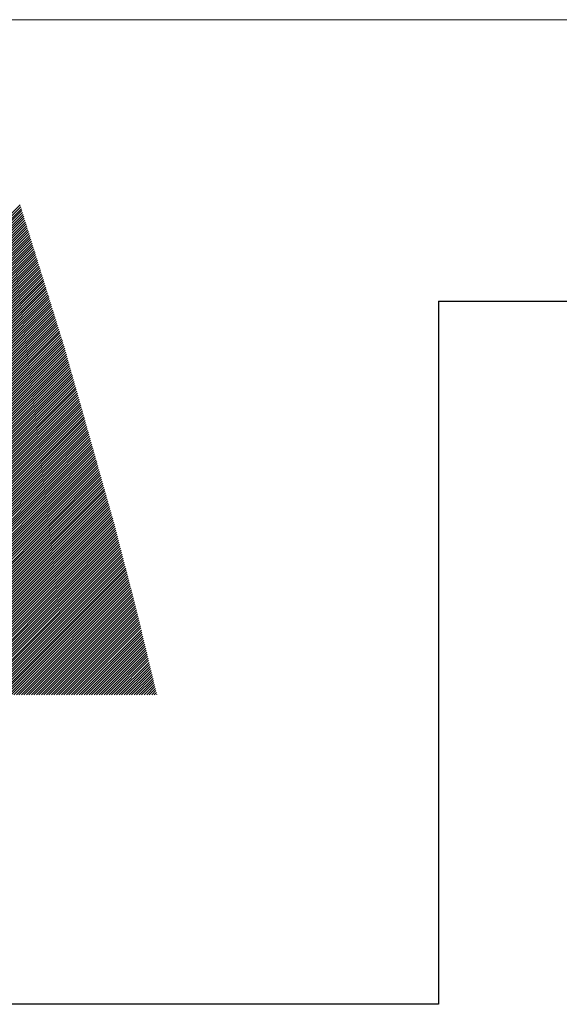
# Model space of a CAD drawing. Header units: millimetres. Extents: x 0 to 594, y 0 to 420.
# Tile 25 of 118: x 201.2 to 203.11, y 190.45 to 193.95. Entities that reach past the tile are written whole.
import ezdxf

# ---------------------------------------------------------------- set-up
doc = ezdxf.new("R2010")
doc.units = ezdxf.units.MM
doc.header["$LTSCALE"] = 0.257233
doc.linetypes.add('CENTER', pattern=[50.8, 31.75, -6.35, 6.35, -6.35])
doc.layers.add('NoLayerName_001', color=7, linetype='Continuous')
doc.layers.add('NoLayerName_002', color=7, linetype='Continuous')

# ---------------------------------------------------------------- blocks, each defined once
blk = doc.blocks.new('JZB_0011')
at = {"layer": 'NoLayerName_002', "color": 164, "linetype": 'Continuous', "lineweight": 25}
for p, q in [((30.5342, 0.8039), (31.5119, 1.7816)), ((30.536, 0.7968), (31.514, 1.7748)), ((30.5377, 0.7897), (31.5161, 1.768)), ((30.5395, 0.7826), (31.5182, 1.7612)), ((30.5413, 0.7754), (31.5203, 1.7545)), ((30.5431, 0.7683), (31.5224, 1.7477)), ((30.5449, 0.7612), (31.5246, 1.7409)), ((30.5466, 0.754), (31.5267, 1.7341)), ((30.5484, 0.7469), (31.5288, 1.7273)), ((30.5502, 0.7398), (31.5309, 1.7205)), ((30.552, 0.7326), (31.533, 1.7137)), ((30.5538, 0.7255), (31.5351, 1.7069)), ((30.5555, 0.7184), (31.5372, 1.7001)), ((30.5573, 0.7113), (31.5393, 1.6933)), ((30.5591, 0.7041), (31.5415, 1.6865)), ((30.5609, 0.697), (31.5436, 1.6797)), ((30.5626, 0.6899), (31.5457, 1.6729)), ((30.5644, 0.6827), (31.5478, 1.6661)), ((30.5662, 0.6756), (31.5499, 1.6593)), ((30.568, 0.6685), (31.552, 1.6525)), ((30.5698, 0.6613), (31.5541, 1.6457)), ((30.5715, 0.6542), (31.5562, 1.6389)), ((30.5733, 0.6471), (31.5583, 1.6321)), ((30.5751, 0.64), (31.5605, 1.6253)), ((30.5769, 0.6328), (31.5626, 1.6185)), ((30.5787, 0.6257), (31.5647, 1.6117)), ((30.5804, 0.6186), (31.5668, 1.6049)), ((30.5822, 0.6114), (31.5689, 1.5981)), ((30.584, 0.6043), (31.571, 1.5913)), ((30.5858, 0.5972), (31.5731, 1.5845)), ((30.5875, 0.59), (31.5752, 1.5778)), ((30.5893, 0.5829), (31.5774, 1.571)), ((30.5911, 0.5758), (31.5795, 1.5642)), ((30.5929, 0.5687), (31.5816, 1.5574)), ((30.5947, 0.5615), (31.5837, 1.5506)), ((30.5964, 0.5544), (31.5858, 1.5438)), ((30.5982, 0.5473), (31.5879, 1.537)), ((30.6, 0.5401), (31.59, 1.5302)), ((30.6018, 0.533), (31.5921, 1.5234)), ((30.6036, 0.5259), (31.5943, 1.5166)), ((30.6053, 0.5187), (31.5964, 1.5098)), ((30.6071, 0.5116), (31.5985, 1.503)), ((30.6089, 0.5045), (31.6006, 1.4962)), ((30.6107, 0.4974), (31.6027, 1.4894)), ((30.6124, 0.4902), (31.6048, 1.4826)), ((30.6142, 0.4831), (31.6069, 1.4758)), ((30.616, 0.476), (31.609, 1.469)), ((30.6178, 0.4688), (31.6112, 1.4622)), ((30.6196, 0.4617), (31.6133, 1.4554)), ((30.6213, 0.4546), (31.6154, 1.4486)), ((30.6231, 0.4474), (31.6175, 1.4418)), ((30.6249, 0.4403), (31.6196, 1.435)), ((30.6267, 0.4332), (31.6217, 1.4282)), ((30.6284, 0.426), (31.6238, 1.4214)), ((30.6301, 0.4188), (31.6259, 1.4146)), ((30.6318, 0.4116), (31.6281, 1.4078)), ((30.6335, 0.4043), (31.6302, 1.401)), ((30.6351, 0.3971), (31.6323, 1.3943)), ((30.6368, 0.3899), (31.6344, 1.3875)), ((30.6385, 0.3826), (31.6365, 1.3807)), ((30.6402, 0.3754), (31.6386, 1.3739)), ((30.6418, 0.3682), (31.6407, 1.3671)), ((30.6435, 0.3609), (31.6428, 1.3603)), ((30.6452, 0.3537), (31.6449, 1.3535)), ((30.6469, 0.3465), (31.6471, 1.3467)), ((30.6485, 0.3392), (31.6492, 1.3399)), ((30.6502, 0.332), (31.6513, 1.3331)), ((30.6519, 0.3248), (31.6534, 1.3263)), ((30.6536, 0.3176), (31.6555, 1.3195)), ((30.6552, 0.3103), (31.6576, 1.3127)), ((30.6569, 0.3031), (31.6597, 1.3059)), ((30.6586, 0.2959), (31.6618, 1.2991)), ((30.6603, 0.2886), (31.664, 1.2923)), ((30.6619, 0.2814), (31.6661, 1.2855)), ((30.6636, 0.2742), (31.6682, 1.2787)), ((30.6653, 0.2669), (31.6701, 1.2718)), ((30.667, 0.2597), (31.6721, 1.2648)), ((30.6687, 0.2525), (31.6741, 1.2579)), ((30.6703, 0.2452), (31.676, 1.2509)), ((30.672, 0.238), (31.678, 1.244)), ((30.6737, 0.2308), (31.6799, 1.237)), ((30.6754, 0.2235), (31.6819, 1.2301)), ((30.677, 0.2163), (31.6839, 1.2231)), ((30.6787, 0.2091), (31.6858, 1.2162)), ((30.6804, 0.2018), (31.6878, 1.2092)), ((30.6821, 0.1946), (31.6897, 1.2023)), ((30.6837, 0.1874), (31.6917, 1.1953)), ((30.6854, 0.1801), (31.6937, 1.1884)), ((30.6871, 0.1729), (31.6956, 1.1814)), ((30.6888, 0.1657), (31.6976, 1.1745)), ((30.6904, 0.1584), (31.6995, 1.1675)), ((30.6921, 0.1512), (31.7015, 1.1606)), ((30.6938, 0.144), (31.7035, 1.1536)), ((30.6955, 0.1367), (31.7054, 1.1467)), ((30.6971, 0.1295), (31.7074, 1.1398)), ((30.6988, 0.1223), (31.7093, 1.1328)), ((30.7005, 0.115), (31.7113, 1.1259)), ((30.7022, 0.1078), (31.7133, 1.1189)), ((30.7039, 0.1006), (31.7152, 1.112)), ((30.7055, 0.0934), (31.7172, 1.105)), ((30.7072, 0.0861), (31.7191, 1.0981)), ((30.7089, 0.0789), (31.7211, 1.0911)), ((30.7106, 0.0717), (31.7231, 1.0842)), ((30.7122, 0.0644), (31.725, 1.0772)), ((30.7139, 0.0572), (31.727, 1.0703)), ((30.7156, 0.05), (31.729, 1.0633)), ((30.7173, 0.0427), (31.7309, 1.0564)), ((30.7232, 0.0398), (31.7329, 1.0494)), ((30.7321, 0.0398), (31.7348, 1.0425)), ((30.7411, 0.0398), (31.7368, 1.0355)), ((30.75, 0.0398), (31.7388, 1.0286)), ((30.7589, 0.0398), (31.7407, 1.0216)), ((30.7678, 0.0398), (31.7427, 1.0147)), ((30.7767, 0.0398), (31.7446, 1.0077)), ((30.7856, 0.0398), (31.7466, 1.0008)), ((30.7945, 0.0398), (31.7486, 0.9938)), ((30.8034, 0.0398), (31.7505, 0.9869)), ((30.8123, 0.0398), (31.7525, 0.98)), ((30.8212, 0.0398), (31.7544, 0.973)), ((30.8301, 0.0398), (31.7564, 0.9661)), ((30.839, 0.0398), (31.7584, 0.9591)), ((30.848, 0.0398), (31.7603, 0.9522)), ((30.8569, 0.0398), (31.7623, 0.9452)), ((30.8658, 0.0398), (31.7642, 0.9383)), ((30.8747, 0.0398), (31.7662, 0.9313)), ((30.8836, 0.0398), (31.7682, 0.9244)), ((30.8925, 0.0398), (31.7701, 0.9174)), ((30.9014, 0.0398), (31.7721, 0.9105)), ((30.9103, 0.0398), (31.774, 0.9035)), ((30.9192, 0.0398), (31.776, 0.8966)), ((30.9281, 0.0398), (31.778, 0.8896)), ((30.937, 0.0398), (31.7799, 0.8827)), ((30.9459, 0.0398), (31.7819, 0.8757)), ((30.9549, 0.0398), (31.7838, 0.8688)), ((30.9638, 0.0398), (31.7858, 0.8618)), ((30.9727, 0.0398), (31.7878, 0.8549)), ((30.9816, 0.0398), (31.7897, 0.8479)), ((30.9905, 0.0398), (31.7917, 0.841)), ((30.9994, 0.0398), (31.7937, 0.834)), ((31.0083, 0.0398), (31.7956, 0.8271)), ((31.0172, 0.0398), (31.7976, 0.8202)), ((31.0261, 0.0398), (31.7995, 0.8132)), ((31.035, 0.0398), (31.8015, 0.8063)), ((31.0439, 0.0398), (31.8035, 0.7993)), ((31.0528, 0.0398), (31.8054, 0.7924)), ((31.0618, 0.0398), (31.8074, 0.7854)), ((31.0707, 0.0398), (31.8093, 0.7785)), ((31.0796, 0.0398), (31.8113, 0.7715)), ((31.0885, 0.0398), (31.8133, 0.7646)), ((31.0974, 0.0398), (31.8152, 0.7576)), ((31.1063, 0.0398), (31.8172, 0.7507)), ((31.1152, 0.0398), (31.8191, 0.7437)), ((31.1241, 0.0398), (31.8211, 0.7368)), ((31.133, 0.0398), (31.8231, 0.7298)), ((31.1419, 0.0398), (31.825, 0.7229)), ((31.1508, 0.0398), (31.827, 0.7159)), ((31.1597, 0.0398), (31.8289, 0.709)), ((31.1687, 0.0398), (31.8309, 0.702)), ((31.1776, 0.0398), (31.8329, 0.6951)), ((31.1865, 0.0398), (31.8348, 0.6881)), ((31.1954, 0.0398), (31.8368, 0.6812)), ((31.2043, 0.0398), (31.8387, 0.6742)), ((31.2132, 0.0398), (31.8407, 0.6673)), ((31.2221, 0.0398), (31.8427, 0.6604)), ((31.231, 0.0398), (31.8446, 0.6534)), ((31.2399, 0.0398), (31.8466, 0.6465)), ((31.2488, 0.0398), (31.8485, 0.6394)), ((31.2577, 0.0398), (31.8503, 0.6323)), ((31.2667, 0.0398), (31.8521, 0.6252)), ((31.2756, 0.0398), (31.8539, 0.6182)), ((31.2845, 0.0398), (31.8558, 0.6111)), ((31.2934, 0.0398), (31.8576, 0.604)), ((31.3023, 0.0398), (31.8594, 0.5969)), ((31.3112, 0.0398), (31.8613, 0.5899)), ((31.3201, 0.0398), (31.8631, 0.5828)), ((31.329, 0.0398), (31.8649, 0.5757)), ((31.3379, 0.0398), (31.8667, 0.5686)), ((31.3468, 0.0398), (31.8686, 0.5615)), ((31.3557, 0.0398), (31.8704, 0.5545)), ((31.3646, 0.0398), (31.8722, 0.5474)), ((31.3736, 0.0398), (31.8741, 0.5403)), ((31.3825, 0.0398), (31.8759, 0.5332)), ((31.3914, 0.0398), (31.8777, 0.5261)), ((31.4003, 0.0398), (31.8795, 0.5191)), ((31.4092, 0.0398), (31.8814, 0.512)), ((31.4181, 0.0398), (31.8832, 0.5049)), ((31.427, 0.0398), (31.885, 0.4978)), ((31.4359, 0.0398), (31.8869, 0.4907)), ((31.4448, 0.0398), (31.8887, 0.4837)), ((31.4537, 0.0398), (31.8905, 0.4766)), ((31.4626, 0.0398), (31.8923, 0.4695)), ((31.4715, 0.0398), (31.8942, 0.4624)), ((31.4805, 0.0398), (31.896, 0.4553)), ((31.4894, 0.0398), (31.8978, 0.4483)), ((31.4983, 0.0398), (31.8996, 0.4412)), ((31.5072, 0.0398), (31.9015, 0.4341)), ((31.5161, 0.0398), (31.9033, 0.427)), ((31.525, 0.0398), (31.9051, 0.4199)), ((31.5339, 0.0398), (31.907, 0.4129)), ((31.5428, 0.0398), (31.9088, 0.4058)), ((31.5517, 0.0398), (31.9106, 0.3987)), ((31.5606, 0.0398), (31.9124, 0.3916)), ((31.5695, 0.0398), (31.9143, 0.3845)), ((31.5784, 0.0398), (31.9161, 0.3775)), ((31.5874, 0.0398), (31.9179, 0.3704)), ((31.5963, 0.0398), (31.9198, 0.3633)), ((31.6052, 0.0398), (31.9216, 0.3562)), ((31.6141, 0.0398), (31.9234, 0.3491)), ((31.623, 0.0398), (31.9252, 0.3421)), ((31.6319, 0.0398), (31.927, 0.3349)), ((31.6408, 0.0398), (31.9288, 0.3278)), ((31.6497, 0.0398), (31.9305, 0.3206)), ((31.6586, 0.0398), (31.9322, 0.3134)), ((31.6675, 0.0398), (31.9339, 0.3062)), ((31.6764, 0.0398), (31.9357, 0.299)), ((31.6853, 0.0398), (31.9374, 0.2918)), ((31.6943, 0.0398), (31.9391, 0.2847)), ((31.7032, 0.0398), (31.9408, 0.2775)), ((31.7121, 0.0398), (31.9426, 0.2703)), ((31.721, 0.0398), (31.9443, 0.2631)), ((31.7299, 0.0398), (31.946, 0.2559)), ((31.7388, 0.0398), (31.9478, 0.2487)), ((31.7477, 0.0398), (31.9495, 0.2416)), ((31.7566, 0.0398), (31.9512, 0.2344)), ((31.7655, 0.0398), (31.9529, 0.2272)), ((31.7744, 0.0398), (31.9547, 0.22)), ((31.7833, 0.0398), (31.9564, 0.2128)), ((31.7922, 0.0398), (31.9581, 0.2057)), ((31.8012, 0.0398), (31.9598, 0.1985)), ((31.8101, 0.0398), (31.9616, 0.1913)), ((31.819, 0.0398), (31.9633, 0.1841)), ((31.8279, 0.0398), (31.965, 0.1769)), ((31.8368, 0.0398), (31.9667, 0.1697)), ((31.8457, 0.0398), (31.9685, 0.1626)), ((31.8546, 0.0398), (31.9702, 0.1554)), ((31.8635, 0.0398), (31.9719, 0.1482)), ((31.8724, 0.0398), (31.9736, 0.141)), ((31.8813, 0.0398), (31.9754, 0.1338)), ((31.8902, 0.0398), (31.9771, 0.1267)), ((31.8991, 0.0398), (31.9788, 0.1195)), ((31.9081, 0.0398), (31.9806, 0.1123)), ((31.917, 0.0398), (31.9823, 0.1051)), ((31.9259, 0.0398), (31.984, 0.0979)), ((31.9348, 0.0398), (31.9857, 0.0907)), ((31.9437, 0.0398), (31.9875, 0.0836)), ((31.9526, 0.0398), (31.9892, 0.0764)), ((31.9615, 0.0398), (31.9909, 0.0692)), ((31.9704, 0.0398), (31.9926, 0.062)), ((31.9793, 0.0398), (31.9944, 0.0548)), ((31.9882, 0.0398), (31.9961, 0.0476)), ((31.9971, 0.0398), (31.9978, 0.0405))]:
    blk.add_line(p, q, dxfattribs=at)

msp = doc.modelspace()

# ---------------------------------------------------------------- linework, layer by layer
at = {"layer": 'NoLayerName_001', "color": 2, "linetype": 'CENTER', "lineweight": 13}
msp.add_line((216.6831, 193.9516), (154.6831, 193.9516), dxfattribs=at)
at = {"layer": 'NoLayerName_001', "color": 7, "linetype": 'Continuous', "lineweight": 25}
for p, q in [((202.6831, 192.9516), (202.6831, 190.4516)), ((202.6831, 192.9516), (213.1831, 192.9516)), ((202.6831, 190.4516), (168.6831, 190.4516))]:
    msp.add_line(p, q, dxfattribs=at)

# ---------------------------------------------------------------- block references
at = {"layer": 'NoLayerName_001'}
msp.add_blockref('JZB_0011', (169.6851, 191.5118), dxfattribs=at)

doc.saveas('drawing.dxf')
